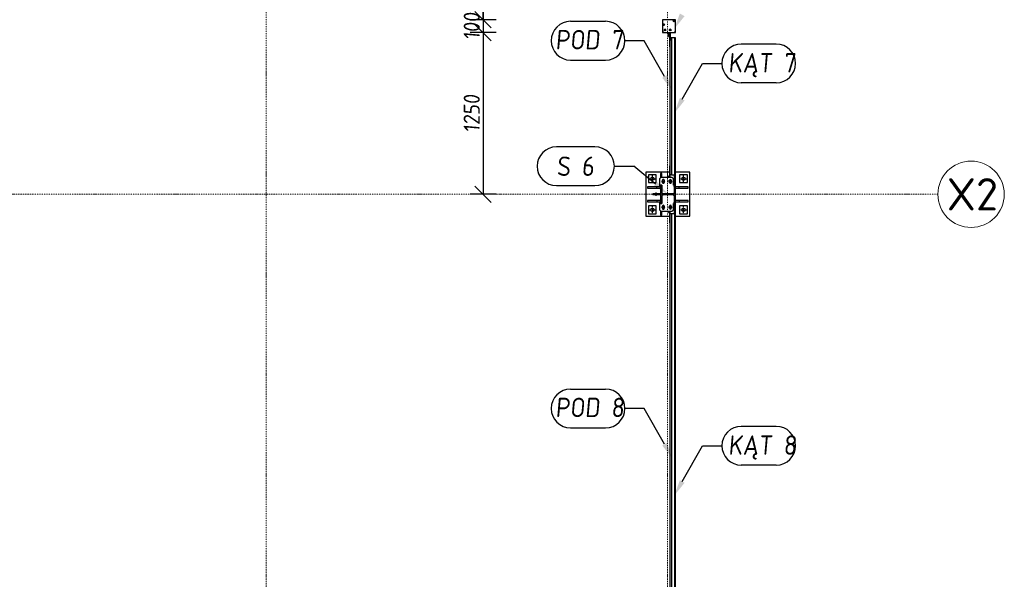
# Model space of a CAD drawing. Header units: millimetres. Extents: x 4047 to 23472, y 1613 to 16682.
# Tile 85 of 86: x 15866 to 23472, y 6093 to 10420. Entities that reach past the tile are written whole.
import ezdxf

# ---------------------------------------------------------------- set-up
doc = ezdxf.new("R2010")
doc.units = ezdxf.units.MM
doc.linetypes.add('CENTER', pattern=[2, 1.25, -0.25, 0.25, -0.25])
doc.linetypes.add('Kropki i Kreski', pattern=[360, 180, -90, 0, -90])
doc.layers.add('Osie_Nr_pióra__101_Nr_pióra__7', color=3, linetype='Continuous', lineweight=18)
for name, color, linetype in [('Rbcs_EX_Osie', 7, 'Continuous'), ('Rbcs_EX_Profile', 7, 'Continuous'), ('Rbcs_EX_Siatki', 7, 'Continuous'), ('Rbcs_EX_Wymiary', 7, 'Continuous')]:
    doc.layers.add(name, color=color, linetype=linetype)
doc.styles.add('RBCS_dim', font='isocpeur.ttf', dxfattribs={"width": 0.9, "oblique": 5})
doc.styles.add('RBCS_dim1', font='isocpeur.ttf', dxfattribs={"width": 0.9, "oblique": 5, "height": 3})
doc.styles.add('RBCS_opis1', font='isocpeur.ttf', dxfattribs={"oblique": 5, "height": 5})
doc.dimstyles.new('Copy of RBCS_STANDARD', dxfattribs={"dimtxt": 2.5, "dimasz": 2.5, "dimexe": 2, "dimexo": 5, "dimgap": 0.5, "dimtad": 1, "dimdec": 0, "dimtxsty": 'RBCS_dim', "dimblk": 'OBLIQUE', "dimcen": 2.5, "dimclrd": 3, "dimclre": 3, "dimclrt": 6, "dimadec": 0, "dimazin": 0, "dimtfac": 1, "dimtdec": 0, "dimtix": 1, "dimtmove": 0, "dimatfit": 3, "dimfxl": 2, "dimfxlon": 1, "dimarcsym": 0})

# ---------------------------------------------------------------- blocks, each defined once
blk = doc.blocks.new('_OBLIQUE')
at = {"color": 0, "linetype": 'ByBlock'}
blk.add_line((-0.5, -0.5), (0.5, 0.5), dxfattribs=at)
blk = doc.blocks.new('*D288')
at = {"layer": 'Defpoints', "color": 0, "lineweight": 25, "transparency": 16777216}
for p in [(21040.8, 13503.6), (19445.2, 10419.7), (20830.8, 10419.7)]:
    blk.add_point(p, dxfattribs=at)
at = {"layer": 'Rbcs_EX_Wymiary', "color": 3, "lineweight": -2, "transparency": 16777216}
for p, q in [((19545.2, 13503.6), (19345.2, 13503.6)), ((19445.2, 13503.6), (19445.2, 10419.7)), ((19545.2, 10419.7), (19345.2, 10419.7))]:
    blk.add_line(p, q, dxfattribs=at)
at = {"layer": 'Rbcs_EX_Wymiary', "color": 3, "lineweight": -2, "transparency": 16777216, "xscale": 125, "yscale": 125, "zscale": 125}
for p, rotation in [((19445.2, 13503.6), 90), ((19445.2, 10419.7), 270)]:
    blk.add_blockref('_OBLIQUE', p, dxfattribs=dict(at, rotation=rotation))
at = {"layer": 'Rbcs_EX_Wymiary', "color": 6, "transparency": 16777216, "insert": (19357.7, 11961.7), "char_height": 125, "attachment_point": 5, "rotation": 90, "style": 'RBCS_dim'}
blk.add_mtext('3084', dxfattribs=at)
blk = doc.blocks.new('*D289')
at = {"layer": 'Defpoints', "color": 0, "lineweight": 25, "transparency": 16777216}
for p in [(20830.8, 10419.7), (19445.2, 10319.7), (20830.8, 10319.7)]:
    blk.add_point(p, dxfattribs=at)
at = {"layer": 'Rbcs_EX_Wymiary', "color": 3, "lineweight": -2, "transparency": 16777216}
for p, q in [((19445.2, 10419.7), (19445.2, 10544.7)), ((19545.2, 10419.7), (19345.2, 10419.7)), ((19445.2, 10419.7), (19445.2, 10319.7)), ((19545.2, 10319.7), (19345.2, 10319.7)), ((19445.2, 10319.7), (19445.2, 10194.7))]:
    blk.add_line(p, q, dxfattribs=at)
at = {"layer": 'Rbcs_EX_Wymiary', "color": 3, "lineweight": -2, "transparency": 16777216, "xscale": 125, "yscale": 125, "zscale": 125}
for p, rotation in [((19445.2, 10419.7), 270), ((19445.2, 10319.7), 90)]:
    blk.add_blockref('_OBLIQUE', p, dxfattribs=dict(at, rotation=rotation))
at = {"layer": 'Rbcs_EX_Wymiary', "color": 6, "transparency": 16777216, "insert": (19357.7, 10369.7), "char_height": 125, "attachment_point": 5, "rotation": 90, "style": 'RBCS_dim'}
blk.add_mtext('100', dxfattribs=at)
blk = doc.blocks.new('*D290')
at = {"layer": 'Defpoints', "color": 0, "lineweight": 25, "transparency": 16777216}
for p in [(20830.8, 10319.7), (19445.2, 9069.6), (21043.8, 9069.6)]:
    blk.add_point(p, dxfattribs=at)
at = {"layer": 'Rbcs_EX_Wymiary', "color": 3, "lineweight": -2, "transparency": 16777216}
for p, q in [((19545.2, 10319.7), (19345.2, 10319.7)), ((19445.2, 10319.7), (19445.2, 9069.6)), ((19545.2, 9069.6), (19345.2, 9069.6))]:
    blk.add_line(p, q, dxfattribs=at)
at = {"layer": 'Rbcs_EX_Wymiary', "color": 3, "lineweight": -2, "transparency": 16777216, "xscale": 125, "yscale": 125, "zscale": 125}
for p, rotation in [((19445.2, 10319.7), 90), ((19445.2, 9069.6), 270)]:
    blk.add_blockref('_OBLIQUE', p, dxfattribs=dict(at, rotation=rotation))
at = {"layer": 'Rbcs_EX_Wymiary', "color": 6, "transparency": 16777216, "insert": (19357.7, 9694.7), "char_height": 125, "attachment_point": 5, "rotation": 90, "style": 'RBCS_dim'}
blk.add_mtext('1250', dxfattribs=at)

msp = doc.modelspace()

# ---------------------------------------------------------------- linework, layer by layer
at = {"layer": 'Osie_Nr_pióra__101_Nr_pióra__7', "linetype": 'Kropki i Kreski', "ltscale": 0.05}
for p, q in [((17770.8, 2125.6), (17770.8, 14790.7)), ((20870.8, 2125.6), (20870.8, 14790.7)), ((4560.2, 9069.6), (22959, 9069.6))]:
    msp.add_line(p, q, dxfattribs=at)
at = {"layer": 'Osie_Nr_pióra__101_Nr_pióra__7', "linetype": 'Continuous'}
msp.add_line((22432.8, 9069.6), (22432.9, 9069.6), dxfattribs=at)
msp.add_line((22432.8, 9069.6), (22432.9, 9069.6), dxfattribs=at)
at = {"layer": 'Rbcs_EX_Osie', "color": 5, "linetype": 'CENTER'}
for p, q in [((20753.8, 9163.6), (20753.8, 9215.6)), ((20993.8, 9163.6), (20993.8, 9215.6)), ((20727.8, 9189.6), (20779.8, 9189.6)), ((20823.3, 9169.7), (20851.3, 9169.7)), ((20837.3, 9155.7), (20837.3, 9183.7)), ((20897.3, 9174.3), (20878.3, 9174.3)), ((20897.3, 9174.3), (20878.3, 9174.3)), ((20878.3, 9169.7), (20906.3, 9169.7)), ((20892.3, 9155.7), (20892.3, 9183.7)), ((20967.8, 9189.6), (21019.8, 9189.6)), ((20781.8, 9056.6), (20781.8, 9082.6)), ((20837.3, 8955.5), (20837.3, 8983.5)), ((20892.3, 8955.5), (20892.3, 8983.5)), ((20727.8, 8949.6), (20779.8, 8949.6)), ((20753.8, 8923.6), (20753.8, 8975.6)), ((20823.3, 8969.5), (20851.3, 8969.5)), ((20878.3, 8969.5), (20906.3, 8969.5)), ((20897.3, 8964.8), (20878.3, 8964.8)), ((20897.3, 8964.8), (20878.3, 8964.8)), ((20967.8, 8949.6), (21019.8, 8949.6)), ((20993.8, 8923.6), (20993.8, 8975.6))]:
    msp.add_line(p, q, dxfattribs=at)
at = {"layer": 'Rbcs_EX_Profile'}
for p, q in [((20930.8, 10419.7), (20830.8, 10419.7)), ((20830.8, 10419.7), (20830.8, 10329.8)), ((20890.8, 10344.5), (20890.8, 10346.1)), ((20930.8, 10329.8), (20930.8, 10419.7)), ((20930.8, 10375.7), (20930.8, 10413.7)), ((20830.8, 10329.8), (20840.8, 10319.8)), ((20830.8, 10329.8), (20830.8, 10329.6)), ((20830.8, 10329.6), (20830.8, 10319.7)), ((20830.8, 10329.6), (20840.8, 10319.6)), ((20830.8, 10319.7), (20840.7, 10319.7)), ((20840.8, 10319.6), (20840.8, 10319.8)), ((20840.8, 10319.8), (20920.8, 10319.8)), ((20840.8, 10319.6), (20920.8, 10319.6)), ((20878.8, 10304.5), (20878.8, 10319.6)), ((20884.8, 10304.5), (20878.8, 10304.5)), ((20878.8, 10304.5), (20878.8, 10289.5)), ((20878.8, 10289.5), (20884.8, 10289.5)), ((20884.8, 10342.1), (20884.8, 10337.3)), ((20884.8, 10337.3), (20884.8, 10342.1)), ((20884.8, 10319.6), (20884.8, 10259.2)), ((20884.8, 10304.5), (20884.8, 10319.6)), ((20886.7, 10344.5), (20890.8, 10344.5)), ((20890.8, 10344.5), (20890.8, 10333.3)), ((20890.8, 10319.6), (20890.8, 10259.2)), ((20890.8, 9289.6), (20890.8, 10279.5)), ((20900.8, 10279.5), (20890.8, 10279.5)), ((20900.8, 10279.5), (20900.8, 9219.3)), ((20930.8, 10279.5), (20900.8, 10279.5)), ((20920.8, 10319.8), (20930.8, 10329.8)), ((20920.8, 10319.6), (20930.8, 10329.6)), ((20920.8, 10319.6), (20920.8, 10319.8)), ((20921, 10319.7), (20930.8, 10319.7)), ((20927.8, 9219.3), (20927.8, 10279.5)), ((20930.8, 10329.6), (20930.8, 10329.8)), ((20930.8, 10319.7), (20930.8, 10329.6)), ((20930.8, 9219.3), (20930.8, 10279.5)), ((20884.8, 10259.2), (20890.8, 10259.2)), ((20884.8, 10259.2), (20884.8, 10209.2)), ((20884.8, 10209.2), (20890.8, 10209.2)), ((20890.8, 10209.2), (20890.8, 10259.2)), ((20890.8, 9289.6), (20884.8, 9289.6)), ((20884.8, 9289.6), (20884.8, 9239.6)), ((20890.8, 9239.6), (20890.8, 9289.6)), ((20884.8, 9239.6), (20703.8, 9239.6)), ((20703.8, 9239.6), (20703.8, 8899.6)), ((20783.8, 9219.6), (20723.8, 9219.6)), ((20723.8, 9219.6), (20723.8, 9159.6)), ((20783.8, 9159.6), (20783.8, 9219.6)), ((20826.8, 9229.6), (20816.8, 9229.6)), ((20816.8, 9229.6), (20816.8, 9199.1)), ((20826.8, 9199.6), (20826.8, 9229.6)), ((20884.8, 9209.3), (20878.8, 9209.3)), ((20878.8, 9209.3), (20878.8, 9199.6)), ((20890.8, 9239.6), (20884.8, 9239.6)), ((20884.8, 9239.6), (20884.8, 9209.3)), ((20884.8, 9199.6), (20884.8, 9209.3)), ((20890.8, 9199.6), (20890.8, 9239.6)), ((20900.8, 9219.3), (20890.8, 9219.3)), ((20900.8, 9219.3), (20930.8, 9219.3)), ((20920.8, 9219.3), (20920.8, 9141.6)), ((21043.8, 9239.6), (20930.8, 9239.6)), ((20930.8, 9141.6), (20930.8, 9219.3)), ((21023.8, 9219.6), (20963.8, 9219.6)), ((20963.8, 9219.6), (20963.8, 9159.6)), ((21023.8, 9159.6), (21023.8, 9219.6)), ((21043.8, 8899.6), (21043.8, 9239.6)), ((20723.8, 9159.6), (20783.8, 9159.6)), ((20817.3, 9199.6), (20807.3, 9189.6)), ((20807.3, 9189.6), (20807.3, 9139.6)), ((20825.8, 9139.6), (20807.3, 9139.6)), ((20810.8, 9129.6), (20810.8, 9139.6)), ((20810.8, 9129.6), (20816.8, 9129.6)), ((20824.8, 9129.6), (20816.8, 9129.6)), ((20816.8, 9129.6), (20816.8, 9009.6)), ((20906.3, 9199.6), (20817.3, 9199.6)), ((20824.8, 9129.6), (20825.8, 9129.6)), ((20824.8, 9084.1), (20824.8, 9129.6)), ((20825.8, 9139.6), (20825.8, 9082.1)), ((20830.3, 9161.7), (20830.3, 9177.7)), ((20844.3, 9177.7), (20844.3, 9161.7)), ((20885.3, 9161.7), (20885.3, 9177.7)), ((20890.8, 9155), (20890.8, 9184.4)), ((20899.3, 9177.7), (20899.3, 9161.7)), ((20916.3, 9189.6), (20906.3, 9199.6)), ((20916.3, 9139.6), (20916.3, 9189.6)), ((20916.3, 9141.6), (20930.8, 9141.6)), ((20922.8, 9139.6), (20916.3, 9139.6)), ((20920.8, 9159.6), (20930.8, 9159.6)), ((20922.8, 9129.6), (20922.8, 9139.6)), ((20930.8, 9129.6), (20922.8, 9129.6)), ((20922.8, 9129.6), (20922.8, 9084.1)), ((20930.8, 9129.6), (20930.8, 9141.6)), ((20930.8, 9009.6), (20930.8, 9129.6)), ((20963.8, 9159.6), (21023.8, 9159.6)), ((20716.8, 9127.6), (20716.8, 9117.6)), ((20816.8, 9127.6), (20716.8, 9127.6)), ((20716.8, 9117.6), (20816.8, 9117.6)), ((20756.8, 9073.6), (20756.8, 9065.6)), ((20816.8, 9073.6), (20756.8, 9073.6)), ((20816.8, 9065.6), (20756.8, 9065.6)), ((20786.8, 9117.6), (20786.8, 9127.6)), ((20806.8, 9073.6), (20806.8, 9065.6)), ((20816.8, 9117.6), (20816.8, 9127.6)), ((20816.8, 9065.6), (20816.8, 9073.6)), ((20825.7, 9079.5), (20824.8, 9084.1)), ((20824.8, 9055.1), (20825.7, 9059.7)), ((20824.8, 9009.6), (20824.8, 9055.1)), ((20828.3, 9075.6), (20825.7, 9079.5)), ((20825.7, 9059.7), (20828.3, 9063.6)), ((20825.8, 9082.1), (20835.6, 9072.3)), ((20835.6, 9066.8), (20825.8, 9057.1)), ((20825.8, 9057.1), (20825.8, 8999.6)), ((20832.2, 9073), (20828.3, 9075.6)), ((20828.3, 9063.6), (20832.2, 9066.2)), ((20836.8, 9072.1), (20832.2, 9073)), ((20832.2, 9066.2), (20836.8, 9067.1)), ((20836.8, 9072.1), (20910.8, 9072.1)), ((20910.8, 9072.1), (20836.8, 9072.1)), ((20910.8, 9067.1), (20836.8, 9067.1)), ((20836.8, 9067.1), (20910.8, 9067.1)), ((20915.4, 9073), (20910.8, 9072.1)), ((20910.8, 9067.1), (20915.4, 9066.2)), ((20913.3, 9072.6), (20922.3, 9081.6)), ((20922.3, 9057.6), (20913.3, 9066.6)), ((20919.3, 9075.6), (20915.4, 9073)), ((20915.4, 9066.2), (20919.3, 9063.6)), ((20921.9, 9079.5), (20919.3, 9075.6)), ((20919.3, 9063.6), (20921.9, 9059.7)), ((20922.8, 9084.1), (20921.9, 9079.5)), ((20921.9, 9059.7), (20922.8, 9055.1)), ((20922.8, 9055.1), (20922.8, 9009.6)), ((21030.8, 9127.6), (20930.8, 9127.6)), ((20930.8, 9117.6), (21030.8, 9117.6)), ((20960.8, 9117.6), (20960.8, 9127.6)), ((21030.8, 9117.6), (21030.8, 9127.6)), ((20716.8, 9021.6), (20716.8, 9011.6)), ((20816.8, 9021.6), (20716.8, 9021.6)), ((20716.8, 9011.6), (20816.8, 9011.6)), ((20783.8, 8979.6), (20723.8, 8979.6)), ((20723.8, 8979.6), (20723.8, 8919.6)), ((20783.8, 8919.6), (20783.8, 8979.6)), ((20786.8, 9021.6), (20786.8, 9011.6)), ((20807.3, 8999.6), (20825.8, 8999.6)), ((20807.3, 8999.6), (20807.3, 8949.6)), ((20810.8, 8999.6), (20810.8, 9009.6)), ((20816.8, 9009.6), (20810.8, 9009.6)), ((20816.8, 9011.6), (20816.8, 9021.6)), ((20816.8, 9009.6), (20824.8, 9009.6)), ((20824.8, 9014.6), (20825.8, 9014.6)), ((20825.8, 9009.6), (20824.8, 9009.6)), ((20830.3, 8961.5), (20830.3, 8977.5)), ((20844.3, 8977.5), (20844.3, 8961.5)), ((20885.3, 8961.5), (20885.3, 8977.5)), ((20890.8, 8954.8), (20890.8, 8984.2)), ((20899.3, 8977.5), (20899.3, 8961.5)), ((20916.3, 8999.6), (20922.8, 8999.6)), ((20916.3, 8949.6), (20916.3, 8999.6)), ((20930.8, 8997.6), (20916.3, 8997.6)), ((20920.8, 8997.6), (20920.8, 8919.8)), ((20920.8, 8979.6), (20930.8, 8979.6)), ((20922.8, 8999.6), (20922.8, 9009.6)), ((20922.8, 9009.6), (20930.8, 9009.6)), ((21030.8, 9021.6), (20930.8, 9021.6)), ((20930.8, 9011.6), (21030.8, 9011.6)), ((20930.8, 8997.6), (20930.8, 9009.6)), ((20930.8, 8919.8), (20930.8, 8997.6)), ((20960.8, 9021.6), (20960.8, 9011.6)), ((21023.8, 8979.6), (20963.8, 8979.6)), ((20963.8, 8979.6), (20963.8, 8919.6)), ((21023.8, 8919.6), (21023.8, 8979.6)), ((21030.8, 9011.6), (21030.8, 9021.6)), ((20703.8, 8899.6), (20884.8, 8899.6)), ((20723.8, 8919.6), (20783.8, 8919.6)), ((20807.3, 8949.6), (20817.3, 8939.6)), ((20816.8, 8940.1), (20816.8, 8909.6)), ((20816.8, 8909.6), (20826.8, 8909.6)), ((20817.3, 8939.6), (20906.3, 8939.6)), ((20826.8, 8909.6), (20826.8, 8939.6)), ((20878.8, 8939.6), (20878.8, 8929.8)), ((20878.8, 8929.8), (20884.8, 8929.8)), ((20884.8, 8939.6), (20884.8, 8899.6)), ((20884.8, 8899.6), (20890.8, 8899.6)), ((20884.8, 8899.6), (20884.8, 8849.6)), ((20890.8, 8899.6), (20890.8, 8939.6)), ((20900.8, 8919.8), (20890.8, 8919.8)), ((20890.8, 4810.6), (20890.8, 8906.6)), ((20890.8, 8849.6), (20890.8, 8899.6)), ((20930.8, 8919.8), (20900.8, 8919.8)), ((20900.8, 8919.8), (20900.8, 4810.6)), ((20906.3, 8939.6), (20916.3, 8949.6)), ((20927.8, 4773.3), (20927.8, 8919.8)), ((20930.8, 4773.3), (20930.8, 8919.8)), ((20930.8, 8899.6), (21043.8, 8899.6)), ((20963.8, 8919.6), (21023.8, 8919.6)), ((20884.8, 8849.6), (20890.8, 8849.6))]:
    msp.add_line(p, q, dxfattribs=at)
at = {"layer": 'Rbcs_EX_Profile', "extrusion": (-2.15368e-06, 0.025065, 0.999686)}
msp.add_circle((-20841.7, -10374.7, 260.1), 6, dxfattribs=at)
at = {"layer": 'Rbcs_EX_Profile', "extrusion": (2.08695e-06, 0.025061, 0.999686)}
for centre in [(-20850, -10338.3, 259.2), (-20890, -10338.3, 259.2)]:
    msp.add_circle(centre, 6.5, dxfattribs=at)
at = {"layer": 'Rbcs_EX_Profile', "extrusion": (-5.04626e-06, 0.025069, 0.999686)}
msp.add_circle((-20922.9, -10402.3, 260.9), 6, dxfattribs=at)
at = {"layer": 'Rbcs_EX_Profile'}
for centre in [(20753.8, 9189.6), (20993.8, 9189.6), (20753.8, 8949.6), (20993.8, 8949.6)]:
    msp.add_circle(centre, 13, dxfattribs=at)
for centre, radius, start, end in [((20840.8, 10379.6), 5.98, 0.79288, 179.20712), ((20850.8, 10339.6), 6.48, 0.73271, 179.26729), ((20890.8, 10339.6), 6.48, 0.73271, 179.26729), ((20920.8, 10409.6), 5.98, 0.7928, 179.2072), ((20837.3, 9177.7), 7, 359.99999, 180.00001), ((20837.3, 9161.7), 7, 179.99999, 0.00001), ((20892.3, 9177.7), 7, 0.00004, 179.99996), ((20892.3, 9161.7), 7, 180.00004, 359.99996), ((20837.3, 8977.5), 7, 359.99999, 180.00001), ((20892.3, 8977.5), 7, 0.00004, 179.99996), ((20837.3, 8961.5), 7, 179.99999, 0.00001), ((20892.3, 8961.5), 7, 180.00004, 359.99996)]:
    msp.add_arc(centre, radius, start, end, dxfattribs=at)
at = {"layer": 'Rbcs_EX_Siatki', "color": 3, "lineweight": 0}
msp.add_circle((23215.5, 9069.6), 256.5, dxfattribs=at)
at = {"layer": 'Rbcs_EX_Wymiary', "color": 3}
for p, q in [((20121.3, 10407), (20391, 10407)), ((20691, 10257), (20541, 10257)), ((21709.8, 10231.5), (21440.1, 10231.5)), ((20121.3, 10107), (20391, 10107)), ((21140.1, 10081.5), (21290.1, 10081.5)), ((21709.8, 9931.5), (21440.1, 9931.5)), ((20309.5, 9436.6), (20012.8, 9436.6)), ((20459.5, 9286.6), (20609.5, 9286.6)), ((20012.8, 9136.6), (20309.5, 9136.6)), ((20121.3, 7563.8), (20391, 7563.8)), ((20691, 7413.8), (20541, 7413.8)), ((20121.3, 7263.8), (20391, 7263.8)), ((21709.8, 7275.6), (21440.1, 7275.6)), ((21140.1, 7125.6), (21290.1, 7125.6)), ((21709.8, 6975.6), (21440.1, 6975.6))]:
    msp.add_line(p, q, dxfattribs=at)
for points in [[(20847.3, 9980.7), (20691, 10257)], [(20983.9, 9805.1), (21140.1, 10081.5)], [(20777.2, 9148.9), (20609.5, 9286.6)], [(20847.3, 7137.4), (20691, 7413.8)], [(20983.9, 6849.2), (21140.1, 7125.6)]]:
    msp.add_lwpolyline(points, dxfattribs=at)
for centre, start, end in [((20121.3, 10257), 90, 270), ((20391, 10257), 270, 90), ((21440.1, 10081.5), 90, 270), ((21709.8, 10081.5), 270, 90), ((20012.8, 9286.6), 90, 270), ((20309.5, 9286.6), 270, 90), ((20121.3, 7413.8), 90, 270), ((20391, 7413.8), 270, 90), ((21440.1, 7125.6), 90, 270), ((21709.8, 7125.6), 270, 90)]:
    msp.add_arc(centre, 150, start, end, dxfattribs=at)
for points in [[(21002, 10447), (20922.3, 10348.5), (20965.7, 10467.5)], [(20829.1, 9970.4), (20908.8, 9871.9), (20865.4, 9990.9)], [(21002, 9794.9), (20922.3, 9696.3), (20965.7, 9815.4)], [(20790.4, 9165), (20873.8, 9069.6), (20764, 9132.8)], [(20829.1, 7127.2), (20908.8, 7028.6), (20865.4, 7147.7)], [(21002, 6839), (20922.3, 6740.4), (20965.7, 6859.5)]]:
    msp.add_solid(points, dxfattribs=at)

# ---------------------------------------------------------------- texts
at = {"layer": 'Rbcs_EX_Siatki', "color": 3, "style": 'RBCS_opis1'}
msp.add_text('X2', height=250, dxfattribs=at).set_placement((23027.3, 8944.6))
at = {"layer": 'Rbcs_EX_Wymiary', "color": 6, "ltscale": 50, "char_height": 150, "attachment_point": 7, "style": 'RBCS_dim1'}
for s, insert in [('POD 7', (20003.9, 10190.1)), ('KĄT 7', (21339.2, 9974.3)), ('S 6', (20012.8, 9211.6)), ('POD 8', (20003.9, 7346.9)), ('KĄT 8', (21339.2, 7018.4))]:
    msp.add_mtext(s, dxfattribs=dict(at, insert=insert))

# ---------------------------------------------------------------- dimensions: what is measured, and where the dimension line sits
at = {"layer": 'Rbcs_EX_Wymiary'}
for base, p1, p2, picture, middle in [((19445.2, 10419.7), (21040.8, 13503.6), (20830.8, 10419.7), '*D288', (19357.7, 11961.7)), ((19445.2, 10319.7), (20830.8, 10419.7), (20830.8, 10319.7), '*D289', (19357.7, 10369.7)), ((19445.2, 9069.6), (20830.8, 10319.7), (21043.8, 9069.6), '*D290', (19357.7, 9694.7))]:
    dim = msp.add_linear_dim(base=base, p1=p1, p2=p2, angle=90, dimstyle='Copy of RBCS_STANDARD', dxfattribs=at)
    dim.commit()
    dim.dimension.update_dxf_attribs({"geometry": picture, "text_midpoint": middle})

doc.saveas('drawing.dxf')
